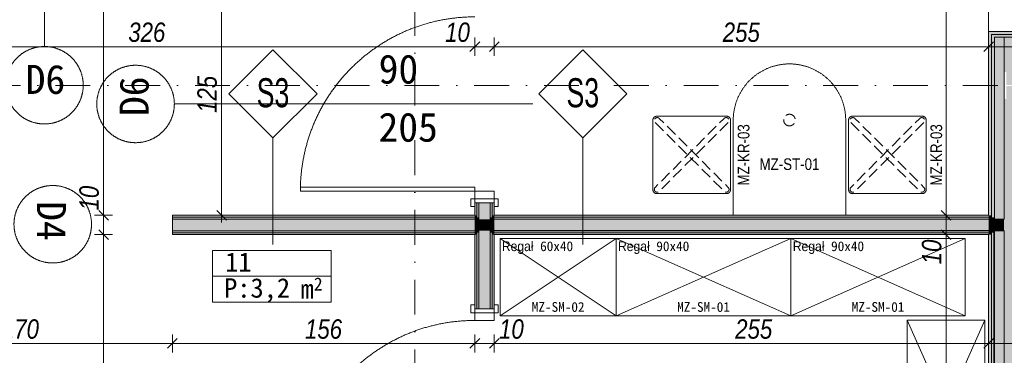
# Model space of a CAD drawing. Header units: millimetres. Extents: x -19278 to 18011, y -32369 to 41467.
# Tile 55 of 64: x -6329 to -1250, y 5930 to 7664. Entities that reach past the tile are written whole.
import ezdxf
from ezdxf.xclip import XClip

# ---------------------------------------------------------------- set-up
doc = ezdxf.new("R2010")
doc.units = ezdxf.units.MM
doc.header["$MEASUREMENT"] = 0
doc.header["$XCLIPFRAME"] = 0
doc.linetypes.add('Krawędzie ukryte drobniejsze', pattern=[85, 60, -25])
doc.linetypes.add('Kropki i Kreski', pattern=[360, 180, -90, 0, -90])
for name, color, linetype in [('2D - Rysunki i Obrazki', 7, 'Continuous'), ('PT.A.01_1_Ściany wewnętrzne', 7, 'Continuous'), ('PT.A.01_1_Ściany zewnętrzne', 7, 'Continuous')]:
    doc.layers.add(name, color=color, linetype=linetype)
for name, color, linetype, lineweight, true_color in [('PT.A.01_1_0_Nr_pióra__70_Nr_pióra__3', 7, 'Continuous', 18, 0x00bfbf), ('PT.A.01_1_Drzwi ArchiCAD_Nr_pióra__23_Nr_pióra__24', 7, 'Continuous', 18, 0xff6600), ('PT.A.01_1_Drzwi ArchiCAD_Nr_pióra__3_Nr_pióra__24', 7, 'Continuous', 18, 0xff6600), ('PT.A.01_1_Okna ArchiCADa_Nr_pióra__3_Nr_pióra__24', 7, 'Continuous', 18, 0xff6600), ('PT.A.01_1_Wnętrze - umeblowanie_Nr_pióra__146_Nr_pióra__6', 7, 'Continuous', 18, 0x5eaeff)]:
    doc.layers.add(name, color=color, linetype=linetype, lineweight=lineweight, true_color=true_color)
for name, color, linetype, lineweight in [('PT.A.01_1_2D - rzuty_Nr_pióra__20_Nr_pióra__1', 1, 'Continuous', 18), ('PT.A.01_1_Drzwi ArchiCAD_Nr_pióra__1_Nr_pióra__7', 7, 'Continuous', 18), ('PT.A.01_1_Drzwi ArchiCAD_Nr_pióra__41_Nr_pióra__7', 7, 'Continuous', 18), ('PT.A.01_1_Metryczki pomieszczeń ArchiCADa_Nr_pióra__200_Nr_pióra__190', 190, 'Continuous', 18), ('PT.A.01_1_Osie_Nr_pióra__101_Nr_pióra__252', 252, 'Continuous', 18), ('PT.A.01_1_Wnętrze - umeblowanie_Nr_pióra__1_Nr_pióra__7', 7, 'Continuous', 18), ('PT.A.01_1_Wnętrze - umeblowanie_Nr_pióra__20_Nr_pióra__1', 1, 'Continuous', 18), ('PT.A.01_1_Wymiarowanie_Nr_pióra__40_Nr_pióra__7', 7, 'Continuous', 18), ('PT.A.01_1_Znaczniki drzwi ArchiCADa_Nr_pióra__201_Nr_pióra__7', 7, 'Continuous', 18), ('PT.A.01_1_Ściany wewnętrzne_Nr_pióra__1_Nr_pióra__7', 7, 'Continuous', 18), ('PT.A.01_1_Ściany wewnętrzne_Nr_pióra__41_Nr_pióra__7', 7, 'Continuous', 18), ('PT.A.01_1_Ściany zewnętrzne_Nr_pióra__1_Nr_pióra__7', 7, 'Continuous', 18), ('PT.A.01_1_Ściany zewnętrzne_Nr_pióra__41_Nr_pióra__7', 7, 'Continuous', 18)]:
    doc.layers.add(name, color=color, linetype=linetype, lineweight=lineweight)
doc.styles.add('GENERATED_STYLE_1', font='txt')
doc.styles.add('GENERATED_STYLE_5', font='txt')
doc.styles.add('GENERATED_STYLE_6', font='txt')
doc.linetypes.add('Zygzak MAŁY', pattern='A,0,[1,PT.A.011.Shx,S=0.873016,R=0,X=0,Y=-2.75e-05],-110,0', length=110)

# ---------------------------------------------------------------- blocks, each defined once
blk = doc.blocks.new('Rysunek_1_1', base_point=(2114.4, 3072.6))
at = {"layer": 'PT.A.01_1_Ściany wewnętrzne', "linetype": 'Continuous', "lineweight": 0, "true_color": 0xffffff}
for points in [[(-3981.3, 6718.8), (-3981.3, 6653.7), (-3971.3, 6653.7), (-3971.3, 6718.8)], [(-3971.3, 6643.7), (-3961.3, 6643.7), (-3961.3, 6718.8), (-3971.3, 6718.8)], [(-3961.3, 6718.8), (-3961.3, 6633.7), (-3901.3, 6633.7), (-3901.3, 6718.8)], [(-3901.3, 6718.8), (-3901.3, 6643.7), (-3891.3, 6643.7), (-3891.3, 6718.8)], [(-3891.3, 6718.8), (-3891.3, 6653.7), (-3881.3, 6653.7), (-3881.3, 6718.8)], [(-3981.3, 6653.7), (-5541.3, 6653.7), (-5541.3, 6643.7), (-3981.3, 6643.7)], [(-3981.3, 6653.7), (-3981.3, 6643.7), (-3971.3, 6643.7), (-3971.3, 6653.7)], [(-3891.3, 6653.7), (-3891.3, 6643.7), (-3881.3, 6643.7), (-3881.3, 6653.7)], [(-1331.3, 6653.7), (-3881.3, 6653.7), (-3881.3, 6643.7), (-1331.3, 6643.7)], [(-3981.3, 6643.7), (-5541.3, 6643.7), (-5541.3, 6633.7), (-3981.3, 6633.7)], [(-3981.3, 6633.7), (-5541.3, 6633.7), (-5541.3, 6573.7), (-3981.3, 6573.7)], [(-3981.3, 6643.7), (-3981.3, 6633.7), (-3971.3, 6633.7), (-3971.3, 6643.7)], [(-3981.3, 6633.7), (-3981.3, 6573.7), (-3971.3, 6573.7), (-3971.3, 6633.7)], [(-3971.3, 6643.7), (-3971.3, 6633.7), (-3961.3, 6633.7), (-3961.3, 6643.7)], [(-3971.3, 6633.7), (-3971.3, 6573.7), (-3961.3, 6573.7), (-3961.3, 6633.7)], [(-3961.3, 6633.7), (-3961.3, 6573.7), (-3901.3, 6573.7), (-3901.3, 6633.7)], [(-3901.3, 6643.7), (-3901.3, 6633.7), (-3891.3, 6633.7), (-3891.3, 6643.7)], [(-3901.3, 6633.7), (-3901.3, 6573.7), (-3891.3, 6573.7), (-3891.3, 6633.7)], [(-3891.3, 6643.7), (-3891.3, 6633.7), (-3881.3, 6633.7), (-3881.3, 6643.7)], [(-3891.3, 6633.7), (-3891.3, 6573.7), (-3881.3, 6573.7), (-3881.3, 6633.7)], [(-1331.3, 6643.7), (-3881.3, 6643.7), (-3881.3, 6633.7), (-1331.3, 6633.7)], [(-1331.3, 6633.7), (-3881.3, 6633.7), (-3881.3, 6573.7), (-1331.3, 6573.7)], [(-5541.3, 6563.7), (-3981.3, 6563.7), (-3981.3, 6573.7), (-5541.3, 6573.7)], [(-5541.3, 6553.7), (-3981.3, 6553.7), (-3981.3, 6563.7), (-5541.3, 6563.7)], [(-3981.3, 6573.7), (-3981.3, 6563.7), (-3971.3, 6563.7), (-3971.3, 6573.7)], [(-3981.3, 6563.7), (-3981.3, 6553.7), (-3971.3, 6553.7), (-3971.3, 6563.7)], [(-3981.3, 6170.5), (-3971.3, 6170.5), (-3971.3, 6553.7), (-3981.3, 6553.7)], [(-3971.3, 6573.7), (-3971.3, 6563.7), (-3961.3, 6563.7), (-3961.3, 6573.7)], [(-3971.3, 6563.7), (-3971.3, 6170.5), (-3961.3, 6170.5), (-3961.3, 6563.7)], [(-3961.3, 6573.7), (-3961.3, 6170.5), (-3901.3, 6170.5), (-3901.3, 6573.7)], [(-3901.3, 6573.7), (-3901.3, 6563.7), (-3891.3, 6563.7), (-3891.3, 6573.7)], [(-3901.3, 6563.7), (-3901.3, 6170.5), (-3891.3, 6170.5), (-3891.3, 6563.7)], [(-3891.3, 6573.7), (-3891.3, 6563.7), (-3881.3, 6563.7), (-3881.3, 6573.7)], [(-3891.3, 6563.7), (-3891.3, 6553.7), (-3881.3, 6553.7), (-3881.3, 6563.7)], [(-3891.3, 6553.7), (-3891.3, 6170.5), (-3881.3, 6170.5), (-3881.3, 6553.7)], [(-3881.3, 6563.7), (-1331.3, 6563.7), (-1331.3, 6573.7), (-3881.3, 6573.7)], [(-3881.3, 6553.7), (-1331.3, 6553.7), (-1331.3, 6563.7), (-3881.3, 6563.7)]]:
    blk.add_hatch(color=7, dxfattribs=at).paths.add_polyline_path(points)
at = {"layer": 'PT.A.01_1_Ściany zewnętrzne', "linetype": 'Continuous', "lineweight": 0, "true_color": 0xffffff}
for points in [[(-1331.3, 7603.5), (-1331.3, 7573.5), (-1316.3, 7573.5), (-1316.3, 7588.5), (-1101.3, 7588.5), (-1101.3, 7603.5)], [(-1331.3, 7573.5), (-1331.3, 6653.7), (-1316.3, 6653.7), (-1316.3, 7573.5)], [(-1316.3, 7573.5), (-1101.3, 7573.5), (-1101.3, 7588.5), (-1316.3, 7588.5)], [(-1316.3, 6643.7), (-1301.3, 6643.7), (-1301.3, 7573.5), (-1316.3, 7573.5)], [(-1301.3, 7573.5), (-1301.3, 6633.7), (-1251.3, 6633.7), (-1251.3, 7573.5)], [(-1251.3, 7573.5), (-1251.3, 6633.7), (-1131.3, 6633.7), (-1131.3, 7253.9), (-1137.2, 7253.9), (-1137.2, 7321.1), (-1240.2, 7321.1), (-1240.2, 7253.9), (-1248.7, 7253.9), (-1248.7, 7393.9), (-1240.2, 7393.9), (-1240.2, 7326.6), (-1137.2, 7326.6), (-1137.2, 7393.9), (-1131.3, 7393.9), (-1131.3, 7573.5)], [(-1331.3, 6653.7), (-1331.3, 6643.7), (-1316.3, 6643.7), (-1316.3, 6653.7)], [(-1331.3, 6643.7), (-1331.3, 6633.7), (-1316.3, 6633.7), (-1316.3, 6643.7)], [(-1331.3, 6633.7), (-1331.3, 6573.7), (-1316.3, 6573.7), (-1316.3, 6633.7)], [(-1316.3, 6643.7), (-1316.3, 6633.7), (-1301.3, 6633.7), (-1301.3, 6643.7)], [(-1316.3, 6633.7), (-1316.3, 6573.7), (-1301.3, 6573.7), (-1301.3, 6633.7)], [(-1301.3, 6633.7), (-1301.3, 6573.7), (-1251.3, 6573.7), (-1251.3, 6633.7)], [(-1251.3, 6633.7), (-1251.3, 6573.7), (-1131.3, 6573.7), (-1131.3, 6633.7)], [(-1331.3, 6573.7), (-1331.3, 6563.7), (-1316.3, 6563.7), (-1316.3, 6573.7)], [(-1331.3, 6563.7), (-1331.3, 6553.7), (-1316.3, 6553.7), (-1316.3, 6563.7)], [(-1331.3, 6553.7), (-1331.3, 4762.2), (-1316.3, 4762.2), (-1316.3, 6553.7)], [(-1316.3, 6573.7), (-1316.3, 6563.7), (-1301.3, 6563.7), (-1301.3, 6573.7)], [(-1316.3, 6563.7), (-1316.3, 4752.2), (-1301.3, 4752.2), (-1301.3, 6563.7)], [(-1301.3, 6573.7), (-1301.3, 4742.2), (-1251.3, 4742.2), (-1251.3, 6573.7)], [(-1251.3, 6573.7), (-1251.3, 4742.2), (-1131.3, 4742.2), (-1131.3, 6573.7)]]:
    blk.add_hatch(color=7, dxfattribs=at).paths.add_polyline_path(points)
at = {"layer": 'PT.A.01_1_0_Nr_pióra__70_Nr_pióra__3', "linetype": 'Continuous'}
for p, q in [((-5022.5, 7508.6), (-5250, 7281.2)), ((-4795.1, 7281.2), (-5022.5, 7508.6)), ((-3424.3, 7508.6), (-3651.7, 7281.2)), ((-3196.8, 7281.2), (-3424.3, 7508.6)), ((-5250, 7281.2), (-5022.5, 7053.7)), ((-5022.5, 7053.7), (-4795.1, 7281.2)), ((-3651.7, 7281.2), (-3424.3, 7053.7)), ((-3424.3, 7053.7), (-3196.8, 7281.2)), ((-5022.5, 6553.7), (-5022.5, 7053.7)), ((-3424.3, 6553.7), (-3424.3, 7053.7)), ((-5022.5, 6503.7), (-5022.5, 6553.7)), ((-3424.3, 6503.7), (-3424.3, 6553.7))]:
    blk.add_line(p, q, dxfattribs=at)
at = {"layer": 'PT.A.01_1_2D - rzuty_Nr_pióra__20_Nr_pióra__1', "linetype": 'Continuous', "flags": 128}
for points in [[(-2648.2, 6653.7), (-2068.2, 6653.7), (-2068.2, 7145.7, 1), (-2648.2, 7145.7)], [(-3042.6, 6765.7), (-2682.6, 6765.7, 0.414214), (-2662.6, 6785.7), (-2662.6, 7145.7, 0.414214), (-2682.6, 7165.7), (-3042.6, 7165.7, 0.414214), (-3062.6, 7145.7), (-3062.6, 6785.7, 0.414214)], [(-2033.2, 6765.7), (-1673.2, 6765.7, 0.414214), (-1653.2, 6785.7), (-1653.2, 7145.7, 0.414214), (-1673.2, 7165.7), (-2033.2, 7165.7, 0.414214), (-2053.2, 7145.7), (-2053.2, 6785.7, 0.414214)]]:
    blk.add_lwpolyline(points, format="xyb", close=True, dxfattribs=at)
at = {"layer": 'PT.A.01_1_2D - rzuty_Nr_pióra__20_Nr_pióra__1', "linetype": 'Krawędzie ukryte drobniejsze', "flags": 128}
for points in [[(-2384, 7130.4, 1), (-2332.4, 7161, 1)], [(-3051, 7132.9), (-2692.8, 6775.2, 0.793196), (-2672.2, 6795.9), (-3029.8, 7154.1, 1)], [(-2674.3, 7132.9), (-3032.5, 6775.2, -0.793196), (-3053.1, 6795.9), (-2695.5, 7154.1, -1)], [(-2041.6, 7132.9), (-1683.4, 6775.2, 0.793196), (-1662.7, 6795.9), (-2020.4, 7154.1, 1)], [(-1664.9, 7132.9), (-2023.1, 6775.2, -0.793196), (-2043.7, 6795.9), (-1686.1, 7154.1, -1)]]:
    blk.add_lwpolyline(points, format="xyb", close=True, dxfattribs=at)
at = {"layer": 'PT.A.01_1_Drzwi ArchiCAD_Nr_pióra__1_Nr_pióra__7', "linetype": 'Continuous'}
for p, q in [((-3971.3, 6718.8), (-3981.3, 6718.8)), ((-3981.3, 6718.8), (-3981.3, 6698.8)), ((-3961.3, 6718.8), (-3971.3, 6718.8)), ((-3891.3, 6718.8), (-3901.3, 6718.8)), ((-3881.3, 6718.8), (-3891.3, 6718.8)), ((-3881.3, 6718.8), (-3881.3, 6698.8)), ((-3981.3, 6190.5), (-3981.3, 6170.5)), ((-3971.3, 6170.5), (-3981.3, 6170.5)), ((-3961.3, 6170.5), (-3971.3, 6170.5)), ((-3891.3, 6170.5), (-3901.3, 6170.5)), ((-3881.3, 6170.5), (-3891.3, 6170.5)), ((-3881.3, 6190.5), (-3881.3, 6170.5))]:
    blk.add_line(p, q, dxfattribs=at)
at = {"layer": 'PT.A.01_1_Drzwi ArchiCAD_Nr_pióra__23_Nr_pióra__24', "linetype": 'Continuous'}
for p, q in [((-3981.3, 6738.8), (-3981.3, 6778.8)), ((-3981.3, 6778.8), (-3881.3, 6778.8)), ((-3881.3, 6778.8), (-3881.3, 6738.8)), ((-3981.3, 6738.8), (-3981.3, 6718.8)), ((-3881.3, 6738.8), (-3981.3, 6738.8)), ((-3981.3, 6718.8), (-3881.3, 6718.8)), ((-3881.3, 6738.8), (-3881.3, 6718.8)), ((-3981.3, 6150.5), (-3981.3, 6170.5)), ((-3981.3, 6170.5), (-3881.3, 6170.5)), ((-3981.3, 6110.5), (-3981.3, 6150.5)), ((-3981.3, 6150.5), (-3881.3, 6150.5)), ((-3881.3, 6150.5), (-3881.3, 6170.5)), ((-3881.3, 6150.5), (-3881.3, 6110.5)), ((-3881.3, 6110.5), (-3981.3, 6110.5))]:
    blk.add_line(p, q, dxfattribs=at)
at = {"layer": 'PT.A.01_1_Drzwi ArchiCAD_Nr_pióra__3_Nr_pióra__24', "linetype": 'Continuous'}
for p, q in [((-3981.3, 6798.8), (-4881.3, 6798.8)), ((-4881.3, 6798.8), (-4881.3, 6778.8)), ((-4881.3, 6778.8), (-3981.3, 6778.8)), ((-3981.3, 6778.8), (-3981.3, 6798.8)), ((-4001.3, 6698.8), (-4001.3, 6738.8)), ((-4001.3, 6738.8), (-3981.3, 6738.8)), ((-3981.3, 6738.8), (-3981.3, 6698.8)), ((-3881.3, 6698.8), (-3881.3, 6738.8)), ((-3881.3, 6738.8), (-3861.3, 6738.8)), ((-3861.3, 6738.8), (-3861.3, 6698.8)), ((-3981.3, 6698.8), (-4001.3, 6698.8)), ((-3861.3, 6698.8), (-3881.3, 6698.8)), ((-4001.3, 6150.5), (-4001.3, 6190.5)), ((-4001.3, 6190.5), (-3981.3, 6190.5)), ((-3981.3, 6150.5), (-4001.3, 6150.5)), ((-3981.3, 6190.5), (-3981.3, 6150.5)), ((-3881.3, 6150.5), (-3881.3, 6190.5)), ((-3881.3, 6190.5), (-3861.3, 6190.5)), ((-3861.3, 6150.5), (-3881.3, 6150.5)), ((-3861.3, 6190.5), (-3861.3, 6150.5))]:
    blk.add_line(p, q, dxfattribs=at)
for centre in [(-3981.3, 6778.8), (-3981.3, 5210.5)]:
    blk.add_arc(centre, 900, 90, 180, dxfattribs=at)
at = {"layer": 'PT.A.01_1_Drzwi ArchiCAD_Nr_pióra__41_Nr_pióra__7', "linetype": 'Continuous'}
for p, q in [((-3901.3, 6718.8), (-3961.3, 6718.8)), ((-3901.3, 6170.5), (-3961.3, 6170.5))]:
    blk.add_line(p, q, dxfattribs=at)
at = {"layer": 'PT.A.01_1_Metryczki pomieszczeń ArchiCADa_Nr_pióra__200_Nr_pióra__190', "linetype": 'Continuous'}
for p, q in [((-5334.1, 6471.8), (-4723, 6471.8)), ((-5334.1, 6338.5), (-5334.1, 6471.8)), ((-4723, 6471.8), (-4723, 6338.5)), ((-4723, 6338.5), (-5334.1, 6338.5)), ((-5334.1, 6338.5), (-4723, 6338.5)), ((-5334.1, 6205.1), (-5334.1, 6338.5)), ((-4723, 6338.5), (-4723, 6205.1)), ((-4723, 6205.1), (-5334.1, 6205.1))]:
    blk.add_line(p, q, dxfattribs=at)
at = {"layer": 'PT.A.01_1_Okna ArchiCADa_Nr_pióra__3_Nr_pióra__24', "linetype": 'Continuous'}
blk.add_line((-1331.3, 7603.5), (-1331.3, 8543.5), dxfattribs=at)
at = {"layer": 'PT.A.01_1_Osie_Nr_pióra__101_Nr_pióra__252', "linetype": 'Kropki i Kreski'}
for p, q in [((-4291.4, 379.6), (-4291.4, 13044.6)), ((-18028.2, 7323.5), (370.6, 7323.5))]:
    blk.add_line(p, q, dxfattribs=at)
at = {"layer": 'PT.A.01_1_Wnętrze - umeblowanie_Nr_pióra__146_Nr_pióra__6', "linetype": 'Continuous'}
for p, q in [((-3251.4, 6533.7), (-3851.4, 6533.7)), ((-3851.4, 6533.7), (-3851.4, 6133.7)), ((-3251.4, 6133.7), (-3851.4, 6533.7)), ((-3851.4, 6133.7), (-3251.4, 6533.7)), ((-3251.4, 6133.7), (-3251.4, 6533.7)), ((-2351.4, 6533.7), (-3251.4, 6533.7)), ((-3251.4, 6533.7), (-3251.4, 6133.7)), ((-2351.4, 6133.7), (-3251.4, 6533.7)), ((-3251.4, 6133.7), (-2351.4, 6533.7)), ((-2351.4, 6133.7), (-2351.4, 6533.7)), ((-1451.4, 6533.7), (-2351.4, 6533.7)), ((-2351.4, 6533.7), (-2351.4, 6133.7)), ((-1451.4, 6133.7), (-2351.4, 6533.7)), ((-2351.4, 6133.7), (-1451.4, 6533.7)), ((-1451.4, 6133.7), (-1451.4, 6533.7)), ((-3851.4, 6133.7), (-3251.4, 6133.7)), ((-3251.4, 6133.7), (-2351.4, 6133.7)), ((-2351.4, 6133.7), (-1451.4, 6133.7)), ((-1751.3, 6112.2), (-1751.3, 5212.2)), ((-1351.3, 6112.2), (-1751.3, 6112.2)), ((-1751.3, 5212.2), (-1351.3, 6112.2)), ((-1751.3, 6112.2), (-1351.3, 5212.2)), ((-1351.3, 5212.2), (-1351.3, 6112.2))]:
    blk.add_line(p, q, dxfattribs=at)
at = {"layer": 'PT.A.01_1_Wnętrze - umeblowanie_Nr_pióra__1_Nr_pióra__7', "linetype": 'Zygzak MAŁY'}
for p, q in [((-1251.3, 6575.5), (-3901.3, 6575.5)), ((-1304.4, 4742.2), (-1304.4, 6580.5))]:
    blk.add_line(p, q, dxfattribs=at)
at = {"layer": 'PT.A.01_1_Wymiarowanie_Nr_pióra__40_Nr_pióra__7', "linetype": 'Continuous'}
for p, q in [((-1550.2, 6653.7), (-1550.2, 9227)), ((-1550.2, 6653.7), (-1550.2, 9227)), ((-5896.3, 8825.6), (-5896.3, 6653.7)), ((-5896.3, 8825.6), (-5896.3, 6653.7)), ((-5287.8, 6653.7), (-5287.8, 7903.7)), ((-3981.3, 7477.8), (-3981.3, 7571.6)), ((-3881.3, 7477.8), (-3881.3, 7571.6)), ((-3881.3, 7477.8), (-3881.3, 7571.6)), ((-1331.3, 7477.8), (-1331.3, 7571.6)), ((-1331.3, 7477.8), (-1331.3, 7571.6)), ((-7236.4, 7524.7), (-3981.3, 7524.7)), ((-3956.3, 7549.7), (-4006.3, 7499.7)), ((-3956.3, 7549.7), (-4006.3, 7499.7)), ((-3981.3, 7524.7), (-3881.3, 7524.7)), ((-3981.3, 7524.7), (-3881.3, 7524.7)), ((-3981.3, 7524.7), (-3881.3, 7524.7)), ((-3856.3, 7549.7), (-3906.3, 7499.7)), ((-3856.3, 7549.7), (-3906.3, 7499.7)), ((-3881.3, 7524.7), (-1331.3, 7524.7)), ((-3881.3, 7524.7), (-1331.3, 7524.7)), ((-1306.3, 7549.7), (-1356.3, 7499.7)), ((-1306.3, 7549.7), (-1356.3, 7499.7)), ((-1331.3, 7524.7), (-1011.3, 7524.7)), ((-1331.3, 7524.7), (-1011.3, 7524.7)), ((-5943.2, 6653.7), (-5849.5, 6653.7)), ((-5871.3, 6628.7), (-5921.3, 6678.7)), ((-5871.3, 6628.7), (-5921.3, 6678.7)), ((-5896.3, 6653.7), (-5896.3, 6553.7)), ((-5896.3, 6653.7), (-5896.3, 6553.7)), ((-5240.9, 6653.7), (-5334.7, 6653.7)), ((-5312.8, 6678.7), (-5262.8, 6628.7)), ((-5287.8, 6616.2), (-5287.8, 6653.7)), ((-1503.3, 6653.7), (-1597, 6653.7)), ((-1575.2, 6678.7), (-1525.2, 6628.7)), ((-1575.2, 6678.7), (-1525.2, 6628.7)), ((-1550.2, 6553.7), (-1550.2, 6653.7)), ((-1550.2, 6553.7), (-1550.2, 6653.7)), ((-1550.2, 6553.7), (-1550.2, 6653.7)), ((-5943.2, 6553.7), (-5849.5, 6553.7)), ((-5871.3, 6528.7), (-5921.3, 6578.7)), ((-5871.3, 6528.7), (-5921.3, 6578.7)), ((-5896.3, 6553.7), (-5896.3, 4762.2)), ((-5896.3, 6553.7), (-5896.3, 4762.2)), ((-1503.3, 6553.7), (-1597, 6553.7)), ((-1503.3, 6553.7), (-1597, 6553.7)), ((-1575.2, 6578.7), (-1525.2, 6528.7)), ((-1575.2, 6578.7), (-1525.2, 6528.7)), ((-1550.2, 4762.2), (-1550.2, 6553.7)), ((-5566.3, 5966.5), (-5516.3, 6016.5)), ((-5566.3, 5966.5), (-5516.3, 6016.5)), ((-5541.3, 6038.4), (-5541.3, 5944.6)), ((-4006.3, 5966.5), (-3956.3, 6016.5)), ((-4006.3, 5966.5), (-3956.3, 6016.5)), ((-3981.3, 6038.4), (-3981.3, 5944.6)), ((-3906.3, 5966.5), (-3856.3, 6016.5)), ((-3906.3, 5966.5), (-3856.3, 6016.5)), ((-3881.3, 6038.4), (-3881.3, 5944.6)), ((-1356.3, 5966.5), (-1306.3, 6016.5)), ((-1356.3, 5966.5), (-1306.3, 6016.5)), ((-1331.3, 6038.4), (-1331.3, 5944.6)), ((-5541.3, 5991.5), (-7236.4, 5991.5)), ((-3981.3, 5991.5), (-5541.3, 5991.5)), ((-3981.3, 5991.5), (-5541.3, 5991.5)), ((-3881.3, 5991.5), (-3981.3, 5991.5)), ((-3881.3, 5991.5), (-3981.3, 5991.5)), ((-1331.3, 5991.5), (-3881.3, 5991.5)), ((-1331.3, 5991.5), (-3881.3, 5991.5)), ((-1331.3, 5991.5), (-3881.3, 5991.5)), ((-1011.3, 5991.5), (-1331.3, 5991.5))]:
    blk.add_line(p, q, dxfattribs=at)
at = {"layer": 'PT.A.01_1_Znaczniki drzwi ArchiCADa_Nr_pióra__201_Nr_pióra__7', "linetype": 'Continuous'}
for p, q in [((-6201.4, 7525.6), (-6201.4, 9125.6)), ((-5531.3, 7228.8), (-3681.3, 7228.8))]:
    blk.add_line(p, q, dxfattribs=at)
for centre, start, end in [((-6201.4, 7325.6), 360, 180), ((-5731.3, 7228.8), 90, 270), ((-5731.3, 7228.8), 270, 90), ((-6201.4, 7325.6), 180, 360), ((-6158.5, 6607.5), 90.0001, 270.0001), ((-6158.5, 6607.5), 270.0001, 90.0001)]:
    blk.add_arc(centre, 200, start, end, dxfattribs=at)
at = {"layer": 'PT.A.01_1_Ściany wewnętrzne_Nr_pióra__1_Nr_pióra__7', "linetype": 'Continuous'}
for p, q in [((-3981.3, 6718.8), (-3981.3, 6698.8)), ((-3971.3, 6718.8), (-3981.3, 6718.8)), ((-3971.3, 6718.8), (-3971.3, 6643.7)), ((-3961.3, 6718.8), (-3971.3, 6718.8)), ((-3891.3, 6718.8), (-3901.3, 6718.8)), ((-3891.3, 6643.7), (-3891.3, 6718.8)), ((-3881.3, 6718.8), (-3891.3, 6718.8)), ((-3881.3, 6718.8), (-3881.3, 6698.8)), ((-3981.3, 6643.7), (-5541.3, 6643.7)), ((-3971.3, 6643.7), (-3981.3, 6643.7)), ((-3881.3, 6643.7), (-3891.3, 6643.7)), ((-1331.3, 6643.7), (-3881.3, 6643.7)), ((-5541.3, 6563.7), (-3981.3, 6563.7)), ((-3981.3, 6563.7), (-3971.3, 6563.7)), ((-3971.3, 6563.7), (-3971.3, 6170.5)), ((-3891.3, 6563.7), (-3881.3, 6563.7)), ((-3891.3, 6170.5), (-3891.3, 6563.7)), ((-3881.3, 6563.7), (-1331.3, 6563.7)), ((-3981.3, 6190.5), (-3981.3, 6170.5)), ((-3971.3, 6170.5), (-3981.3, 6170.5)), ((-3961.3, 6170.5), (-3971.3, 6170.5)), ((-3891.3, 6170.5), (-3901.3, 6170.5)), ((-3881.3, 6170.5), (-3891.3, 6170.5)), ((-3881.3, 6190.5), (-3881.3, 6170.5))]:
    blk.add_line(p, q, dxfattribs=at)
at = {"layer": 'PT.A.01_1_Ściany wewnętrzne_Nr_pióra__1_Nr_pióra__7', "linetype": 'Continuous', "flags": 128}
for points in [[(-3981.3, 6718.8), (-3981.3, 6653.7)], [(-3881.3, 6653.7), (-3881.3, 6718.8)], [(-3981.3, 6653.7), (-5541.3, 6653.7)], [(-5541.3, 6653.7), (-5541.3, 6643.7)], [(-1331.3, 6653.7), (-3881.3, 6653.7)], [(-5541.3, 6643.7), (-5541.3, 6633.7)], [(-5541.3, 6573.7), (-5541.3, 6563.7)], [(-5541.3, 6563.7), (-5541.3, 6553.7)], [(-5541.3, 6553.7), (-3981.3, 6553.7)], [(-3981.3, 6553.7), (-3981.3, 6170.5)], [(-3881.3, 6553.7), (-1331.3, 6553.7)], [(-3881.3, 6170.5), (-3881.3, 6553.7)]]:
    blk.add_lwpolyline(points, dxfattribs=at)
at = {"layer": 'PT.A.01_1_Ściany wewnętrzne_Nr_pióra__41_Nr_pióra__7', "linetype": 'Continuous'}
for p, q in [((-3961.3, 6718.8), (-3961.3, 6633.7)), ((-3901.3, 6718.8), (-3961.3, 6718.8)), ((-3901.3, 6633.7), (-3901.3, 6718.8)), ((-3981.3, 6633.7), (-5541.3, 6633.7)), ((-3971.3, 6633.7), (-3981.3, 6633.7)), ((-3961.3, 6633.7), (-3971.3, 6633.7)), ((-3891.3, 6633.7), (-3901.3, 6633.7)), ((-3881.3, 6633.7), (-3891.3, 6633.7)), ((-1331.3, 6633.7), (-3881.3, 6633.7)), ((-5541.3, 6573.7), (-3981.3, 6573.7)), ((-3981.3, 6573.7), (-3971.3, 6573.7)), ((-3971.3, 6573.7), (-3961.3, 6573.7)), ((-3961.3, 6573.7), (-3961.3, 6170.5)), ((-3901.3, 6573.7), (-3891.3, 6573.7)), ((-3901.3, 6170.5), (-3901.3, 6573.7)), ((-3891.3, 6573.7), (-3881.3, 6573.7)), ((-3881.3, 6573.7), (-1331.3, 6573.7)), ((-3901.3, 6170.5), (-3961.3, 6170.5))]:
    blk.add_line(p, q, dxfattribs=at)
at = {"layer": 'PT.A.01_1_Ściany wewnętrzne_Nr_pióra__41_Nr_pióra__7', "linetype": 'Continuous', "flags": 128}
blk.add_lwpolyline([(-5541.3, 6633.7), (-5541.3, 6573.7)], dxfattribs=at)
at = {"layer": 'PT.A.01_1_Ściany zewnętrzne_Nr_pióra__1_Nr_pióra__7', "linetype": 'Continuous'}
for p, q in [((-1101.3, 7603.5), (-1331.3, 7603.5)), ((-1331.3, 7573.5), (-1331.3, 7603.5)), ((-1316.3, 6643.7), (-1331.3, 6643.7)), ((-1331.3, 6563.7), (-1316.3, 6563.7))]:
    blk.add_line(p, q, dxfattribs=at)
at = {"layer": 'PT.A.01_1_Ściany zewnętrzne_Nr_pióra__1_Nr_pióra__7', "linetype": 'Continuous', "flags": 128}
for points in [[(-1331.3, 7573.5), (-1331.3, 6653.7)], [(-1331.3, 6553.7), (-1331.3, 4762.2)]]:
    blk.add_lwpolyline(points, dxfattribs=at)
at = {"layer": 'PT.A.01_1_Ściany zewnętrzne_Nr_pióra__41_Nr_pióra__7', "linetype": 'Continuous'}
for p, q in [((-1316.3, 7573.5), (-1316.3, 7588.5)), ((-1316.3, 7588.5), (-1101.3, 7588.5)), ((-1316.3, 7573.5), (-1316.3, 6643.7)), ((-1301.3, 7573.5), (-1301.3, 6633.7)), ((-1301.3, 7573.5), (-1101.3, 7573.5)), ((-1251.3, 7573.5), (-1251.3, 6633.7)), ((-1316.3, 6633.7), (-1331.3, 6633.7)), ((-1301.3, 6633.7), (-1316.3, 6633.7)), ((-1251.3, 6633.7), (-1301.3, 6633.7)), ((-1331.3, 6573.7), (-1316.3, 6573.7)), ((-1316.3, 6573.7), (-1301.3, 6573.7)), ((-1316.3, 6563.7), (-1316.3, 4752.2)), ((-1301.3, 6573.7), (-1301.3, 4742.2)), ((-1301.3, 6573.7), (-1251.3, 6573.7)), ((-1251.3, 6573.7), (-1251.3, 4742.2))]:
    blk.add_line(p, q, dxfattribs=at)
at = {"layer": 'PT.A.01_1_0_Nr_pióra__70_Nr_pióra__3', "linetype": 'Continuous', "char_height": 150, "attachment_point": 2, "style": 'GENERATED_STYLE_5'}
for insert in [(-5022.5, 7361.8), (-3424.3, 7361.8)]:
    blk.add_mtext('\\A1;{\\W0.800000x;\\pt0,70000;\\fArial Narrow|b0|i0|c238|p34;S3 }', dxfattribs=dict(at, insert=insert))
at = {"layer": 'PT.A.01_1_Metryczki pomieszczeń ArchiCADa_Nr_pióra__200_Nr_pióra__190', "linetype": 'Continuous', "attachment_point": 1, "style": 'GENERATED_STYLE_1'}
for s, insert, char_height in [('\\A1;{\\fMS Gothic|b0|i0|c238|p49;11}', (-5269.1, 6462), 100), ('\\A1;{\\fMS Gothic|b0|i0|c238|p49;P:3,2}', (-5274.7, 6328.6), 100), ('\\A1;{\\fMS Gothic|b0|i0|c238|p49; m}', (-4948, 6323.5), 100), ('\\A1;{\\fMS Gothic|b0|i0|c238|p49;2}', (-4811.8, 6331.9), 66.667)]:
    blk.add_mtext(s, dxfattribs=dict(at, insert=insert, char_height=char_height))
at = {"layer": 'PT.A.01_1_Wnętrze - umeblowanie_Nr_pióra__146_Nr_pióra__6', "linetype": 'Continuous', "char_height": 50, "style": 'GENERATED_STYLE_1'}
for s, insert, attachment_point in [('\\A1;{\\fMS Gothic|b0|i0|c238|p49;Regał 60x40}', (-3841.8, 6519), 1), ('\\A1;{\\fMS Gothic|b0|i0|c238|p49;Regał 90x40}', (-3242.6, 6519), 1), ('\\A1;{\\fMS Gothic|b0|i0|c238|p49;Regał 90x40}', (-2341, 6519), 1), ('\\A1;{\\fMS Gothic|b0|i0|c238|p49;MZ-SM-02}', (-3551.4, 6205.3), 2), ('\\A1;{\\fMS Gothic|b0|i0|c238|p49;MZ-SM-01}', (-2801.4, 6205.3), 2), ('\\A1;{\\fMS Gothic|b0|i0|c238|p49;MZ-SM-01}', (-1901.4, 6205.3), 2)]:
    blk.add_mtext(s, dxfattribs=dict(at, insert=insert, attachment_point=attachment_point))
at = {"layer": 'PT.A.01_1_Wnętrze - umeblowanie_Nr_pióra__20_Nr_pióra__1', "linetype": 'Continuous', "char_height": 60, "attachment_point": 2, "rotation": 90, "style": 'GENERATED_STYLE_5'}
for insert in [(-2624.9, 6965.7), (-1630.9, 6965.7)]:
    blk.add_mtext('\\A1;{\\fArial Narrow|b0|i0|c238|p34;MZ-KR-03}', dxfattribs=dict(at, insert=insert))
at = {"layer": 'PT.A.01_1_Wnętrze - umeblowanie_Nr_pióra__20_Nr_pióra__1', "linetype": 'Continuous', "insert": (-2358.2, 6947.9), "char_height": 60, "attachment_point": 2, "style": 'GENERATED_STYLE_5'}
blk.add_mtext('\\A1;{\\fArial Narrow|b0|i0|c238|p34;MZ-ST-01}', dxfattribs=at)
at = {"layer": 'PT.A.01_1_Wymiarowanie_Nr_pióra__40_Nr_pióra__7', "linetype": 'Continuous', "char_height": 100, "attachment_point": 7, "style": 'GENERATED_STYLE_6'}
for s, insert in [('\\A1;{\\fArial Narrow|b0|i1|c238|p34;326}', (-5768.9, 7548.1)), ('\\A1;{\\fArial Narrow|b0|i1|c238|p34;10}', (-4134.3, 7548.1)), ('\\A1;{\\fArial Narrow|b0|i1|c238|p34;255}', (-2702.3, 7548.1)), ('\\A1;{\\fArial Narrow|b0|i1|c238|p34;170}', (-6420.9, 6014.9)), ('\\A1;{\\fArial Narrow|b0|i1|c238|p34;156}', (-4857.3, 6014.9)), ('\\A1;{\\fArial Narrow|b0|i1|c238|p34;10}', (-3856.3, 6014.9)), ('\\A1;{\\fArial Narrow|b0|i1|c238|p34;255}', (-2638.3, 6014.9))]:
    blk.add_mtext(s, dxfattribs=dict(at, insert=insert))
at = {"layer": 'PT.A.01_1_Wymiarowanie_Nr_pióra__40_Nr_pióra__7', "linetype": 'Continuous', "char_height": 100, "attachment_point": 7, "rotation": 90, "style": 'GENERATED_STYLE_6'}
for s, insert in [('\\A1;{\\fArial Narrow|b0|i1|c238|p34;125}', (-5311.2, 7182.7)), ('\\A1;{\\fArial Narrow|b0|i1|c238|p34;10}', (-5919.7, 6678.7)), ('\\A1;{\\fArial Narrow|b0|i1|c238|p34;10}', (-1573.6, 6400.7))]:
    blk.add_mtext(s, dxfattribs=dict(at, insert=insert))
at = {"layer": 'PT.A.01_1_Znaczniki drzwi ArchiCADa_Nr_pióra__201_Nr_pióra__7', "linetype": 'Continuous', "char_height": 150, "attachment_point": 7, "style": 'GENERATED_STYLE_1'}
for s, insert in [('\\A1;{\\fMS Gothic|b0|i0|c238|p49;90}', (-4477.3, 7331.7)), ('\\A1;{\\fMS Gothic|b0|i0|c238|p49;D6}', (-6298.1, 7278.5)), ('\\A1;{\\fMS Gothic|b0|i0|c238|p49;205}', (-4478.1, 7031.7))]:
    blk.add_mtext(s, dxfattribs=dict(at, insert=insert))
for s, insert, rotation in [('\\A1;{\\fMS Gothic|b0|i0|c238|p49;D6}', (-5661.5, 7166.6), 90), ('\\A1;{\\fMS Gothic|b0|i0|c238|p49;D4}', (-6240.1, 6726.9), 270.0001)]:
    blk.add_mtext(s, dxfattribs=dict(at, insert=insert, rotation=rotation))

msp = doc.modelspace()

# ---------------------------------------------------------------- block references
at = {"layer": '2D - Rysunki i Obrazki', "color": 151, "linetype": 'Continuous', "lineweight": 13, "true_color": 0x80c2ff}
ref = msp.add_blockref('Rysunek_1_1', (2114.4, 3072.6), dxfattribs=at)
XClip(ref).set_block_clipping_path([(-11177.5234049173, -36557.2258517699), (29952.3944637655, -28108.1790241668), (15406.2423630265, 42702.4169420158), (-25723.6755056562, 34253.3701144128)])

doc.saveas('drawing.dxf')
